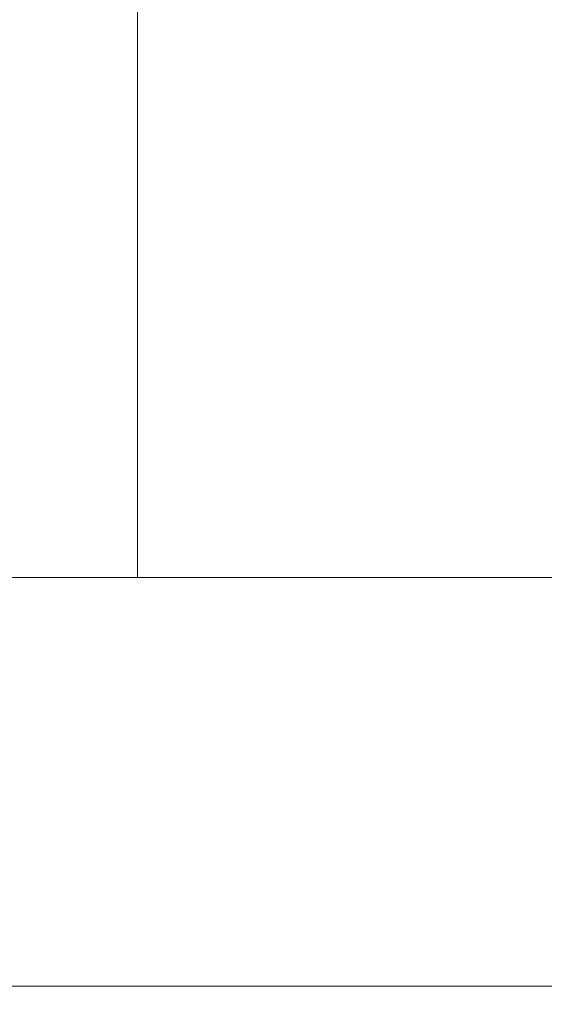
# Model space of a CAD drawing. Header units: inches. Extents: x -79624 to 52587, y -27526 to 10116.
# Tile 94 of 256: x 10253 to 10265, y -15409 to -15388. Entities that reach past the tile are written whole.
import ezdxf

# ---------------------------------------------------------------- set-up
doc = ezdxf.new("R2010")
doc.units = ezdxf.units.IN
doc.header["$MEASUREMENT"] = 0
doc.layers.add('- მექანიკური ნაწილი', color=7, linetype='Continuous', lineweight=18)
doc.layers.add('Dimensioning - General', color=7, linetype='Continuous')
doc.styles.add('GENERATED_STYLE_1', font='txt')
doc.dimstyles.new('GENERATED_STYLE__1', dxfattribs={"dimtxt": 100, "dimasz": 76, "dimexe": 0.18, "dimexo": 0.0625, "dimgap": 0, "dimtad": 0, "dimdec": 0, "dimlfac": 0.1, "dimzin": 0, "dimdsep": 46, "dimtxsty": 'GENERATED_STYLE_1', "dimblk": 'ARROWHEAD_5', "dimblk1": 'ARROWHEAD_5', "dimblk2": 'ARROWHEAD_5', "dimcen": 0.09, "dimse1": 1, "dimse2": 1, "dimclrd": 7, "dimclre": 7, "dimclrt": 7, "dimadec": 0, "dimazin": 0, "dimtfac": 1, "dimtdec": 4, "dimtmove": 0, "dimatfit": 3, "dimfxl": 1, "dimtolj": 1, "dimtzin": 0, "dimarcsym": 0})
doc.dimstyles.new('GENERATED_STYLE__2', dxfattribs={"dimtxt": 100, "dimasz": 76, "dimexe": 0.18, "dimexo": 0.0625, "dimgap": 0, "dimtad": 0, "dimtih": 1, "dimtoh": 1, "dimdec": 0, "dimlfac": 0.1, "dimzin": 0, "dimdsep": 46, "dimtxsty": 'GENERATED_STYLE_1', "dimblk": 'ARROWHEAD_5', "dimblk1": 'ARROWHEAD_5', "dimblk2": 'ARROWHEAD_5', "dimcen": 0.09, "dimse1": 1, "dimse2": 1, "dimclrd": 7, "dimclre": 7, "dimclrt": 7, "dimadec": 0, "dimazin": 0, "dimtfac": 1, "dimtdec": 4, "dimtmove": 0, "dimatfit": 3, "dimfxl": 1, "dimtolj": 1, "dimtzin": 0, "dimarcsym": 0})

# ---------------------------------------------------------------- blocks, each defined once
blk = doc.blocks.new('ARROWHEAD_5')
at = {"linetype": 'Continuous', "lineweight": 0}
blk.add_hatch(color=0, dxfattribs=at).paths.add_polyline_path([(-1, 0.2679), (0, 0), (-1, -0.2679)])
at = {"color": 0, "linetype": 'Continuous', "lineweight": 0}
blk.add_line((0, 0), (-1, 0), dxfattribs=at)
blk = doc.blocks.new('*D249')
at = {"layer": 'Defpoints', "color": 0, "linetype": 'Continuous', "transparency": 16777216}
for p in [(358.556, 209.203), (25258.556, 209.203), (1258.556, -26125.722)]:
    blk.add_point(p, dxfattribs=at)
at = {"layer": 'Dimensioning - General', "color": 7, "linetype": 'Continuous', "lineweight": -2, "transparency": 16777216}
for p, q in [((358.556, 133.203), (358.556, -12795.724)), ((358.556, -26049.722), (358.556, -13148.104))]:
    blk.add_line(p, q, dxfattribs=at)
at = {"layer": 'Dimensioning - General', "color": 7, "linetype": 'Continuous', "lineweight": -2, "transparency": 16777216, "xscale": 76.00000000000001, "yscale": 76.00000000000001, "zscale": 76.00000000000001}
for p, rotation in [((358.556, 209.203), 90), ((358.556, -26125.722), 270)]:
    blk.add_blockref('ARROWHEAD_5', p, dxfattribs=dict(at, rotation=rotation))
at = {"layer": 'Dimensioning - General', "color": 7, "linetype": 'Continuous', "lineweight": 13, "transparency": 16777216, "insert": (358.556, -12971.914), "char_height": 100, "attachment_point": 5, "rotation": 90, "style": 'GENERATED_STYLE_1'}
blk.add_mtext('\\A1;2633', dxfattribs=at)
blk = doc.blocks.new('*D264')
at = {"layer": 'Defpoints', "color": 0, "linetype": 'Continuous', "transparency": 16777216}
for p in [(7428.968, -14429.123), (51186.628, -26125.722), (51186.628, -26425.722)]:
    blk.add_point(p, dxfattribs=at)
at = {"layer": 'Dimensioning - General', "color": 7, "linetype": 'Continuous', "lineweight": -2, "transparency": 16777216}
for p, q in [((7504.968, -26425.722), (29120.843, -26425.722)), ((51110.628, -26425.722), (29468.462, -26425.722))]:
    blk.add_line(p, q, dxfattribs=at)
at = {"layer": 'Dimensioning - General', "color": 7, "linetype": 'Continuous', "lineweight": -2, "transparency": 16777216, "xscale": 76.00000000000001, "yscale": 76.00000000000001, "zscale": 76.00000000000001, "rotation": 180}
blk.add_blockref('ARROWHEAD_5', (7428.968, -26425.722), dxfattribs=at)
at = {"layer": 'Dimensioning - General', "color": 7, "linetype": 'Continuous', "lineweight": -2, "transparency": 16777216, "xscale": 76.00000000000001, "yscale": 76.00000000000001, "zscale": 76.00000000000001}
blk.add_blockref('ARROWHEAD_5', (51186.628, -26425.722), dxfattribs=at)
at = {"layer": 'Dimensioning - General', "color": 7, "linetype": 'Continuous', "lineweight": 13, "transparency": 16777216, "insert": (29294.653, -26425.722), "char_height": 100, "attachment_point": 5, "style": 'GENERATED_STYLE_1'}
blk.add_mtext('\\A1;4376', dxfattribs=at)
blk = doc.blocks.new('*D276')
at = {"layer": 'Defpoints', "color": 0, "linetype": 'Continuous', "transparency": 16777216}
for p in [(7428.968, -14429.123), (51786.628, -14429.123), (4328.728, -18360.584)]:
    blk.add_point(p, dxfattribs=at)
at = {"layer": 'Dimensioning - General', "color": 7, "linetype": 'Continuous', "lineweight": -2, "transparency": 16777216}
for p, q in [((51786.628, -14505.123), (51786.628, -16274.383)), ((51786.628, -18284.584), (51786.628, -16531.526))]:
    blk.add_line(p, q, dxfattribs=at)
at = {"layer": 'Dimensioning - General', "color": 7, "linetype": 'Continuous', "lineweight": -2, "transparency": 16777216, "xscale": 76.00000000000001, "yscale": 76.00000000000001, "zscale": 76.00000000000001}
for p, rotation in [((51786.628, -14429.123), 90), ((51786.628, -18360.584), 270)]:
    blk.add_blockref('ARROWHEAD_5', p, dxfattribs=dict(at, rotation=rotation))
at = {"layer": 'Dimensioning - General', "color": 7, "linetype": 'Continuous', "lineweight": 13, "transparency": 16777216, "insert": (51786.628, -16402.954), "char_height": 100, "attachment_point": 5, "rotation": 90, "style": 'GENERATED_STYLE_1'}
blk.add_mtext('\\A1;393', dxfattribs=at)

msp = doc.modelspace()

# ---------------------------------------------------------------- linework, layer by layer
at = {"layer": '- მექანიკური ნაწილი', "color": 7, "lineweight": 0}
for points in [[(10282.8579, -14968.80526), (10282.8579, -14977.78728), (10282.8579, -15040.66148), (10282.8579, -15067.60756), (10282.8579, -15112.5177), (10282.8579, -15148.44581), (10282.8579, -15193.35595), (10282.8579, -15229.28406), (10282.8579, -15274.1942), (10282.8579, -15310.12231), (10282.8579, -15346.05043), (10282.8579, -15408.92462), (9779.86434, -15408.92462)], [(9779.86434, -15399.94259), (10282.8579, -15399.94259), (10282.8579, -15381.97854), (10282.8579, -15399.94259), (10426.57034, -15399.94259), (10426.57034, -15381.97854), (10282.8579, -15381.97854), (10282.8579, -15399.94259), (10426.57034, -15399.94259), (10426.57034, -15381.97854), (10282.8579, -15381.97854), (10282.8579, -15355.03245), (10426.57034, -15355.03245), (10426.57034, -15319.10434), (10426.57034, -15355.03245), (10426.57034, -15319.10434), (10426.57034, -15355.03245), (10426.57034, -15319.10434)], [(9779.86434, -15381.97854), (10282.8579, -15381.97854), (10282.8579, -15399.94259), (9779.86434, -15399.94259)], [(9779.86434, -15381.97854), (10282.8579, -15381.97854), (10282.8579, -15399.94259), (9779.86434, -15399.94259)], [(9779.86434, -15417.90665), (10282.8579, -15417.90665), (10282.8579, -15408.92462), (10426.57034, -15408.92462), (10426.57034, -15417.90665), (10426.57034, -15408.92462), (10462.49845, -15408.92462), (10462.49845, -15417.90665), (10426.57034, -15417.90665), (10426.57034, -15408.92462), (10426.57034, -15399.94259), (10426.57034, -15408.92462), (10426.57034, -15399.94259), (10426.57034, -15408.92462), (10462.49845, -15408.92462), (10462.49845, -15417.90665), (10426.57034, -15417.90665), (10426.57034, -15408.92462), (10426.57034, -15417.90665), (10426.57034, -15408.92462), (10426.57034, -15417.90665), (10282.8579, -15417.90665), (10282.8579, -15408.92462), (9779.86434, -15408.92462)], [(9779.86434, -15408.92462), (10282.8579, -15408.92462), (10282.8579, -15399.94259), (10282.8579, -15408.92462), (10282.8579, -15399.94259), (10282.8579, -15408.92462), (10282.8579, -15417.90665), (10282.8579, -15408.92462), (10282.8579, -15417.90665), (10282.8579, -15408.92462)], [(9779.86434, -15399.94259), (10282.8579, -15399.94259), (10282.8579, -15408.92462), (9779.86434, -15408.92462)]]:
    msp.add_lwpolyline(points, dxfattribs=at)
at = {"layer": '- მექანიკური ნაწილი', "lineweight": 0}
for points in [[(10255.91181, -15390.96057), (10255.91181, -15381.97854), (10255.91181, -15390.96057)], [(10255.91181, -15390.96057), (10255.91181, -15390.96057)], [(10255.91181, -15399.94259), (10255.91181, -15390.96057), (10255.91181, -15399.94259)], [(10255.91181, -15390.96057), (10255.91181, -15390.96057)], [(10246.92979, -15399.94259), (10255.91181, -15399.94259), (10246.92979, -15399.94259)], [(10255.91181, -15399.94259), (10255.91181, -15399.94259)]]:
    msp.add_lwpolyline(points, dxfattribs=at)

# ---------------------------------------------------------------- dimensions: what is measured, and where the dimension line sits
at = {"layer": 'Dimensioning - General', "color": 7, "linetype": 'Continuous', "lineweight": 13}
for base, p1, p2, picture, middle in [((358.55594, 209.20337), (1258.55593, -26125.72241), (25258.55593, 209.20337), '*D249', (358.55594, -12971.91402)), ((51786.62821, -14429.12325), (4328.72843, -18360.58402), (7428.96845, -14429.12325), '*D276', (51786.62821, -16402.95414))]:
    dim = msp.add_linear_dim(base=base, p1=p1, p2=p2, angle=90, dimstyle='GENERATED_STYLE__1', dxfattribs=at)
    dim.commit()
    dim.dimension.update_dxf_attribs({"geometry": picture, "text_midpoint": middle, "dimtype": 160, "text_rotation": 90})
dim = msp.add_linear_dim(base=(51186.62821, -26425.72242), p1=(7428.96845, -14429.12325), p2=(51186.62821, -26125.72241), dimstyle='GENERATED_STYLE__2', dxfattribs=at)
dim.commit()
dim.dimension.update_dxf_attribs({"geometry": '*D264', "text_midpoint": (29294.65282, -26425.72242), "dimtype": 160})

doc.saveas('drawing.dxf')
